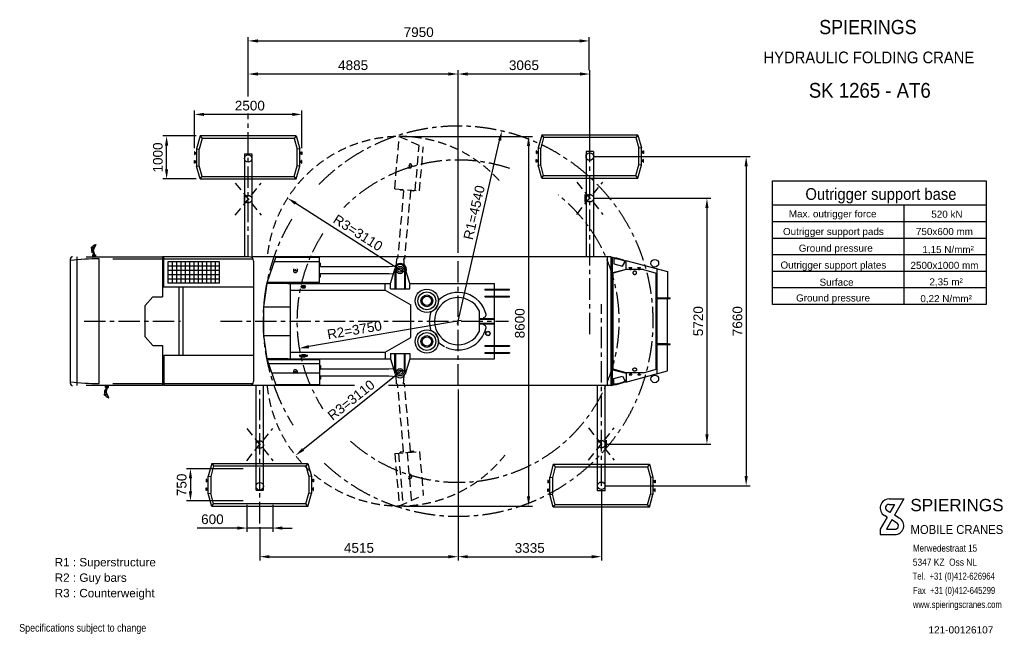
# Model space of a CAD drawing. Extents: x 128 to 23043, y 234 to 14535.
import ezdxf
from ezdxf.enums import TextEntityAlignment as Align

# ---------------------------------------------------------------- set-up
doc = ezdxf.new("R2010")
doc.units = 0
doc.header["$LTSCALE"] = 400
doc.header["$MEASUREMENT"] = 0
doc.linetypes.add('CENTRE', pattern=[2, 1.25, -0.25, 0.25, -0.25])
doc.linetypes.add('DASHED', pattern=[0.75, 0.5, -0.25])
doc.layers.get('0').update_dxf_attribs({"linetype": 'CONTINUOUS'})
doc.layers.get('DEFPOINTS').update_dxf_attribs({"linetype": 'CONTINUOUS'})
for name, color, linetype in [('1', 1, 'CONTINUOUS'), ('2', 2, 'CONTINUOUS'), ('3', 3, 'CONTINUOUS'), ('4', 4, 'CONTINUOUS'), ('HL', 1, 'CENTRE'), ('SL', 2, 'DASHED')]:
    doc.layers.add(name, color=color, linetype=linetype)
doc.styles.add('ARIAL-1', font='txt')
doc.styles.add('ARIAL-2', font='txt')
doc.styles.get("Standard").update_dxf_attribs({"font": 'ARIAL.TTF'})
doc.dimstyles.new('NORMAAL', dxfattribs={"dimscale": 25, "dimtxt": 3, "dimasz": 3, "dimexe": 1.2, "dimexo": 1.2, "dimgap": 1.2, "dimtad": 1, "dimdec": 0, "dimzin": 9, "dimtxsty": 'STANDARD', "dimcen": 1.2, "dimdle": 1, "dimazin": 3, "dimtfac": 0.7, "dimtdec": 0, "dimtmove": 0, "dimatfit": 3, "dimtzin": 9})
doc.dimstyles.new('NORMAAL$0', dxfattribs={"dimscale": 25, "dimtxt": 3, "dimasz": 3, "dimexe": 1.2, "dimexo": 1.2, "dimgap": 1.2, "dimtad": 1, "dimdec": 0, "dimzin": 9, "dimtxsty": 'STANDARD', "dimcen": 1.2, "dimdle": 1, "dimazin": 3, "dimtfac": 0.7, "dimtdec": 0, "dimtmove": 0, "dimatfit": 3, "dimtzin": 9})

# ---------------------------------------------------------------- blocks, each defined once
blk = doc.blocks.new('*D4')
at = {"layer": '3', "color": 0}
blk.add_line((9044, 8670), (6551, 10262), dxfattribs=at)
blk.add_solid([(6572, 10293), (6531, 10230), (6362, 10383)], dxfattribs=at)
at = {"layer": 'DEFPOINTS', "color": 0}
for p in [(6362, 10383), (8981, 8710)]:
    blk.add_point(p, dxfattribs=at)
at = {"layer": '3', "color": 0, "insert": (8001, 9576), "char_height": 225, "attachment_point": 5, "rotation": 327.4364}
blk.add_mtext('R3=3110', dxfattribs=at)
blk = doc.blocks.new('*D5')
at = {"layer": '3', "color": 0}
blk.add_line((9039, 6377), (6723, 4534), dxfattribs=at)
blk.add_solid([(6699, 4564), (6746, 4505), (6547, 4394)], dxfattribs=at)
at = {"layer": 'DEFPOINTS', "color": 0}
for p in [(8981, 6330), (6547, 4394)]:
    blk.add_point(p, dxfattribs=at)
at = {"layer": '3', "color": 0, "insert": (7843, 5684), "char_height": 225, "attachment_point": 5, "rotation": 38.4956}
blk.add_mtext('R3=3110', dxfattribs=at)
blk = doc.blocks.new('*D6')
at = {"layer": '3', "color": 0}
for p, q in [((5446, 12749), (5446, 14131)), ((5671, 14041), (13158, 14041)), ((13383, 13361), (13383, 14131))]:
    blk.add_line(p, q, dxfattribs=at)
for points in [[(5671, 14078), (5671, 14003), (5446, 14041)], [(13158, 14078), (13158, 14003), (13383, 14041)]]:
    blk.add_solid(points, dxfattribs=at)
at = {"layer": 'DEFPOINTS', "color": 0}
for p in [(13383, 14041), (13383, 13271), (5446, 12659)]:
    blk.add_point(p, dxfattribs=at)
at = {"layer": '3', "color": 0, "insert": (9414, 14243), "char_height": 225, "attachment_point": 5}
blk.add_mtext('7950', dxfattribs=at)
blk = doc.blocks.new('*D7')
at = {"layer": '3', "color": 0}
for p, q in [((5446, 12816), (5446, 13361)), ((10331, 9110), (10331, 13361)), ((10106, 13271), (5671, 13271))]:
    blk.add_line(p, q, dxfattribs=at)
for points in [[(5671, 13309), (5671, 13234), (5446, 13271)], [(10106, 13309), (10106, 13234), (10331, 13271)]]:
    blk.add_solid(points, dxfattribs=at)
at = {"layer": 'DEFPOINTS', "color": 0}
for p in [(5446, 13271), (5446, 12726), (10331, 9020)]:
    blk.add_point(p, dxfattribs=at)
at = {"layer": '3', "color": 0, "insert": (7888, 13474), "char_height": 225, "attachment_point": 5}
blk.add_mtext('4885', dxfattribs=at)
blk = doc.blocks.new('*D8')
at = {"layer": '3', "color": 0}
for p, q in [((10331, 5930), (10331, 1950)), ((5716, 2724), (5716, 1950)), ((5941, 2040), (10106, 2040))]:
    blk.add_line(p, q, dxfattribs=at)
for points in [[(5941, 2077), (5941, 2002), (5716, 2040)], [(10106, 2077), (10106, 2002), (10331, 2040)]]:
    blk.add_solid(points, dxfattribs=at)
at = {"layer": 'DEFPOINTS', "color": 0}
for p in [(10331, 6020), (5716, 2814), (10331, 2040)]:
    blk.add_point(p, dxfattribs=at)
at = {"layer": '3', "color": 0, "insert": (8023, 2242), "char_height": 225, "attachment_point": 5}
blk.add_mtext('4515', dxfattribs=at)
blk = doc.blocks.new('A$C65CD0A47')
at = {"layer": '4'}
for p, q in [((261, 2000), (100, 1400)), ((353, 1880), (220, 1384)), ((4739, 2000), (261, 2000)), ((261, 2000), (353, 1880)), ((4647, 1880), (353, 1880)), ((4739, 2000), (4647, 1880)), ((4647, 1880), (4780, 1384)), ((4739, 2000), (4900, 1400)), ((100, 1400), (100, 600)), ((100, 1400), (220, 1384)), ((220, 616), (220, 1384)), ((4900, 1400), (4780, 1384)), ((4780, 616), (4780, 1384)), ((4900, 600), (4900, 1400)), ((0, 1260), (0, 1140)), ((20, 1260), (0, 1260)), ((0, 1140), (20, 1140)), ((20, 1140), (20, 1260)), ((20, 1230), (100, 1230)), ((20, 1170), (100, 1170)), ((4980, 1230), (4900, 1230)), ((4980, 1170), (4900, 1170)), ((4980, 1140), (4980, 1260)), ((4980, 1260), (5000, 1260)), ((5000, 1140), (4980, 1140)), ((5000, 1260), (5000, 1140)), ((0, 740), (0, 860)), ((0, 860), (20, 860)), ((20, 740), (0, 740)), ((20, 860), (20, 740)), ((20, 830), (100, 830)), ((20, 770), (100, 770)), ((100, 600), (220, 616)), ((261, 0), (100, 600)), ((353, 120), (220, 616)), ((4647, 120), (4780, 616)), ((4739, 0), (4900, 600)), ((4900, 600), (4780, 616)), ((4980, 830), (4900, 830)), ((4980, 770), (4900, 770)), ((4980, 860), (4980, 740)), ((5000, 860), (4980, 860)), ((4980, 740), (5000, 740)), ((5000, 740), (5000, 860)), ((261, 0), (353, 120)), ((261, 0), (4739, 0)), ((353, 120), (4647, 120)), ((4739, 0), (4647, 120))]:
    blk.add_line(p, q, dxfattribs=at)
blk = doc.blocks.new('*D9')
at = {"layer": '3', "color": 0}
blk.add_line((10405, 7533), (6856, 6927), dxfattribs=at)
blk.add_solid([(6850, 6964), (6862, 6890), (6634, 6889)], dxfattribs=at)
at = {"layer": 'DEFPOINTS', "color": 0}
for p in [(10331, 7520), (6634, 6889)]:
    blk.add_point(p, dxfattribs=at)
at = {"layer": '3', "color": 0, "insert": (7920, 7314), "char_height": 225, "attachment_point": 5, "rotation": 9.6946}
blk.add_mtext('R2=3750', dxfattribs=at)
blk = doc.blocks.new('A$C56A74D2A')
at = {"layer": '4'}
for p, q in [((50, 700), (130, 1000)), ((130, 1000), (2370, 1000)), ((2450, 700), (2370, 1000)), ((50, 300), (50, 700)), ((2450, 300), (2450, 700)), ((10, 630), (0, 630)), ((0, 630), (0, 570)), ((10, 570), (0, 570)), ((10, 630), (10, 570)), ((50, 612), (10, 612)), ((50, 587), (10, 587)), ((50, 612), (50, 587)), ((2450, 612), (2490, 612)), ((2450, 612), (2450, 587)), ((2450, 587), (2490, 587)), ((2490, 630), (2500, 630)), ((2490, 630), (2490, 570)), ((2490, 570), (2500, 570)), ((2500, 630), (2500, 570)), ((10, 430), (0, 430)), ((0, 430), (0, 370)), ((10, 370), (0, 370)), ((10, 430), (10, 370)), ((50, 412), (10, 412)), ((50, 387), (10, 387)), ((50, 412), (50, 387)), ((50, 300), (130, 0)), ((2450, 300), (2370, 0)), ((2450, 412), (2490, 412)), ((2450, 412), (2450, 387)), ((2450, 387), (2490, 387)), ((2490, 430), (2500, 430)), ((2490, 430), (2490, 370)), ((2490, 370), (2500, 370)), ((2500, 430), (2500, 370)), ((130, 0), (2370, 0))]:
    blk.add_line(p, q, dxfattribs=at)
for points in [[(124, 456), (126, 456), (128, 456), (133, 457), (136, 458), (141, 461), (144, 463), (149, 467), (151, 470), (155, 476), (157, 479), (159, 486), (160, 490), (161, 498), (161, 502), (160, 509), (159, 513), (157, 520), (155, 524), (151, 530), (149, 532), (144, 537), (142, 539), (136, 542), (133, 543), (127, 544), (124, 545), (118, 544), (115, 543), (109, 541), (106, 539), (101, 535), (98, 533), (94, 527), (92, 524), (89, 516), (88, 513), (87, 505), (86, 501), (87, 493), (88, 489), (90, 481), (91, 478), (95, 471), (98, 468), (103, 463), (105, 461), (111, 458), (114, 457), (119, 456), (121, 456), (124, 456)], [(2376, 456), (2374, 456), (2372, 456), (2367, 457), (2364, 458), (2359, 461), (2356, 463), (2351, 467), (2349, 470), (2345, 476), (2343, 479), (2341, 486), (2340, 490), (2339, 498), (2339, 502), (2340, 509), (2341, 513), (2343, 520), (2345, 524), (2349, 530), (2351, 532), (2356, 537), (2358, 539), (2364, 542), (2367, 543), (2373, 544), (2376, 545), (2382, 544), (2385, 543), (2391, 541), (2394, 539), (2399, 535), (2402, 533), (2406, 527), (2408, 524), (2411, 516), (2412, 513), (2413, 505), (2414, 501), (2413, 493), (2412, 489), (2410, 481), (2409, 478), (2405, 471), (2402, 468), (2397, 463), (2395, 461), (2389, 458), (2386, 457), (2381, 456), (2379, 456), (2376, 456)]]:
    blk.add_open_spline(points, degree=3, knots=[0, 0, 0, 0, 0.178574, 0.178574, 0.43102, 0.43102, 0.683466, 0.683466, 0.935912, 0.935912, 1.188358, 1.188358, 1.440804, 1.440804, 1.693249, 1.693249, 1.945695, 1.945695, 2.198141, 2.198141, 2.450587, 2.450587, 2.703033, 2.703033, 2.955479, 2.955479, 3.207924, 3.207924, 3.470969, 3.470969, 3.734013, 3.734013, 3.997057, 3.997057, 4.260102, 4.260102, 4.523146, 4.523146, 4.78619, 4.78619, 5.049234, 5.049234, 5.312279, 5.312279, 5.575323, 5.575323, 5.838367, 5.838367, 6.101412, 6.101412, 6.283185, 6.283185, 6.283185, 6.283185], dxfattribs=at)
blk = doc.blocks.new('A$C686F68DA')
at = {"layer": '4'}
for p, q in [((0, 0), (0, 2996)), ((0, 2996), (58, 2980)), ((0, 2995), (0, 2486)), ((28, 7), (28, 2989)), ((58, 2980), (58, 2835)), ((0, 2900), (0, 100)), ((58, 2835), (263, 2780)), ((60, 2970), (120, 2970)), ((60, 2956), (118, 2956)), ((118, 2956), (273, 2915)), ((120, 2970), (279, 2928)), ((263, 2780), (340, 2913)), ((273, 2915), (324, 2885)), ((279, 2928), (331, 2897)), ((340, 2913), (1312, 2653)), ((350, 2710), (350, 2910)), ((982, 2762), (976, 2742)), ((1002, 2757), (997, 2737)), ((40, 2627), (350, 2710)), ((40, 368), (40, 2627)), ((1072, 2043), (1072, 2718)), ((1312, 2653), (1312, 2043)), ((1067, 973), (1067, 2023)), ((1312, 2023), (1067, 2023)), ((1072, 2043), (1369, 2043)), ((1072, 2023), (1369, 2023)), ((1271, 2023), (1271, 2043)), ((1312, 973), (1312, 2023)), ((1369, 2023), (1369, 2043)), ((1312, 973), (1067, 973)), ((1312, 953), (1067, 953)), ((1067, 277), (1067, 953)), ((1072, 973), (1369, 973)), ((1074, 953), (1369, 953)), ((1271, 953), (1271, 973)), ((1312, 342), (1312, 953)), ((1369, 953), (1369, 973)), ((0, 0), (0, 510)), ((40, 368), (350, 285)), ((340, 82), (1312, 342)), ((350, 285), (350, 85)), ((982, 238), (976, 258)), ((1002, 243), (997, 263)), ((0, 0), (3, 0)), ((3, 0), (0, 0)), ((3, 0), (58, 15)), ((58, 161), (263, 215)), ((58, 15), (58, 161)), ((60, 39), (118, 39)), ((60, 25), (120, 25)), ((118, 39), (273, 81)), ((120, 25), (279, 68)), ((263, 215), (340, 82)), ((273, 81), (324, 110)), ((279, 68), (331, 98))]:
    blk.add_line(p, q, dxfattribs=at)
for centre in [(1015, 2846), (1015, 154)]:
    blk.add_circle(centre, 90, dxfattribs=at)
at = {"layer": '4', "rotation": 90}
blk.add_blockref('A$C56A74D2A', (1049, 248), dxfattribs=at)
blk = doc.blocks.new('*D10')
at = {"layer": '3', "color": 0}
for p, q in [((13486, 11350), (17125, 11350)), ((17035, 11125), (17035, 3915)), ((13756, 3690), (17125, 3690))]:
    blk.add_line(p, q, dxfattribs=at)
for points in [[(16998, 11125), (17073, 11125), (17035, 11350)], [(16998, 3915), (17073, 3915), (17035, 3690)]]:
    blk.add_solid(points, dxfattribs=at)
at = {"layer": 'DEFPOINTS', "color": 0}
for p in [(13396, 11350), (13666, 3690), (17035, 3690)]:
    blk.add_point(p, dxfattribs=at)
at = {"layer": '3', "color": 0, "insert": (16833, 7520), "char_height": 225, "attachment_point": 5, "rotation": 90}
blk.add_mtext('7660', dxfattribs=at)
blk = doc.blocks.new('*D11')
at = {"layer": '3', "color": 0}
for p, q in [((10331, 5930), (10331, 1950)), ((13666, 3600), (13666, 1950)), ((10556, 2040), (13441, 2040))]:
    blk.add_line(p, q, dxfattribs=at)
for points in [[(10556, 2077), (10556, 2002), (10331, 2040)], [(13441, 2077), (13441, 2002), (13666, 2040)]]:
    blk.add_solid(points, dxfattribs=at)
at = {"layer": 'DEFPOINTS', "color": 0}
for p in [(10331, 6020), (13666, 3690), (13666, 2040)]:
    blk.add_point(p, dxfattribs=at)
at = {"layer": '3', "color": 0, "insert": (11998, 2242), "char_height": 225, "attachment_point": 5}
blk.add_mtext('3335', dxfattribs=at)
blk = doc.blocks.new('*D12')
at = {"layer": '3', "color": 0}
for p, q in [((10331, 9110), (10331, 13361)), ((13396, 11440), (13396, 13361)), ((13171, 13271), (10556, 13271))]:
    blk.add_line(p, q, dxfattribs=at)
for points in [[(10556, 13309), (10556, 13234), (10331, 13271)], [(13171, 13309), (13171, 13234), (13396, 13271)]]:
    blk.add_solid(points, dxfattribs=at)
at = {"layer": 'DEFPOINTS', "color": 0}
for p in [(10331, 13271), (13396, 11350), (10331, 9020)]:
    blk.add_point(p, dxfattribs=at)
at = {"layer": '3', "color": 0, "insert": (11863, 13474), "char_height": 225, "attachment_point": 5}
blk.add_mtext('3065', dxfattribs=at)
blk = doc.blocks.new('*D13')
at = {"layer": '3', "color": 0}
blk.add_line((10314, 7447), (11298, 11725), dxfattribs=at)
blk.add_solid([(11262, 11734), (11335, 11717), (11349, 11945)], dxfattribs=at)
at = {"layer": 'DEFPOINTS', "color": 0}
for p in [(11349, 11945), (10331, 7520)]:
    blk.add_point(p, dxfattribs=at)
at = {"layer": '3', "color": 0, "insert": (10705, 10049), "char_height": 225, "attachment_point": 5, "rotation": 77.0437}
blk.add_mtext('R1=4540', dxfattribs=at)
blk = doc.blocks.new('A$C110057D5')
for p, q in [((168, 4760), (568, 5920)), ((2608, 5720), (501, 5720)), ((2608, 5920), (568, 5920)), ((2608, 4760), (2608, 5920)), ((2608, 5660), (2648, 5660)), ((2608, 5660), (2648, 5660)), ((2608, 5020), (2608, 5660)), ((2608, 5020), (2608, 5660)), ((2648, 5500), (2648, 5660)), ((2648, 5500), (5827, 5500)), ((5827, 5500), (6191, 5528)), ((2648, 5180), (5827, 5180)), ((2648, 5020), (2648, 5180)), ((5827, 5180), (6043, 5164)), ((5906, 4710), (6123, 5430)), ((6116, 5339), (6116, 4479)), ((6156, 5339), (6116, 5339)), ((6156, 5339), (6116, 5339)), ((6156, 5339), (6116, 5339)), ((6156, 5339), (6156, 4479)), ((6556, 5339), (6556, 4479)), ((6556, 5339), (6596, 5339)), ((6556, 5339), (6596, 5339)), ((6556, 5339), (6596, 5339)), ((6806, 4710), (6589, 5430)), ((6596, 5339), (6596, 4479)), ((160, 4710), (0, 3620)), ((1136, 4710), (160, 4710)), ((2608, 4760), (168, 4760)), ((1136, 4710), (5906, 4710)), ((1256, 1210), (1256, 4710)), ((1256, 3620), (1256, 4710)), ((1256, 3620), (1256, 4710)), ((1756, 4535), (1756, 4585)), ((1756, 4585), (1956, 4585)), ((1776, 4615), (1936, 4615)), ((1776, 4585), (1776, 4615)), ((1936, 4585), (1936, 4615)), ((1956, 4535), (1956, 4585)), ((2608, 5020), (2648, 5020)), ((2608, 5020), (2648, 5020)), ((5656, 4410), (5656, 4710)), ((5906, 4460), (5906, 4710)), ((6806, 4710), (10756, 4710)), ((6806, 4460), (6806, 4710)), ((10756, 4453), (10756, 4710)), ((1256, 4410), (5656, 4410)), ((1756, 4535), (1956, 4535)), ((1776, 4505), (1936, 4505)), ((1936, 4505), (1936, 4535)), ((5656, 4410), (6856, 3717)), ((5906, 4460), (6806, 4460)), ((6116, 4479), (6156, 4479)), ((6556, 4479), (6596, 4479)), ((10306, 4453), (11456, 4453)), ((10306, 4453), (10306, 4423)), ((10306, 4423), (11456, 4423)), ((10756, 4117), (10756, 4423)), ((11456, 4423), (11456, 4453)), ((6856, 2559), (6856, 3717)), ((10306, 4117), (11456, 4117)), ((10306, 4117), (10306, 4087)), ((10306, 4087), (11456, 4087)), ((10756, 1833), (10756, 4087)), ((11456, 4087), (11456, 4117)), ((0, 3620), (0, 2300)), ((0, 3620), (1256, 3620)), ((10056, 3090), (10056, 3418)), ((10056, 3050), (10056, 3090)), ((10056, 2502), (10056, 3050)), ((10056, 2830), (10056, 2870)), ((10056, 2790), (10056, 2830)), ((10086, 3080), (10756, 3080)), ((10086, 3050), (10086, 3080)), ((10086, 3050), (10756, 3050)), ((10086, 2870), (10756, 2870)), ((10086, 2840), (10086, 2870)), ((10086, 2840), (10756, 2840)), ((10256, 2790), (10255, 2790)), ((10256, 3130), (10312, 3162)), ((10256, 3080), (10256, 3130)), ((10256, 2790), (10256, 2840)), ((10256, 2790), (10312, 2758)), ((0, 2300), (162, 1210)), ((0, 2300), (1256, 2300)), ((1256, 1210), (1256, 2300)), ((6856, 2203), (6856, 2559)), ((5656, 1510), (6856, 2203)), ((1256, 1510), (5656, 1510)), ((1681, 1386), (1681, 1335)), ((1681, 1385), (2031, 1385)), ((1756, 1385), (1756, 1335)), ((1776, 1415), (1936, 1415)), ((1776, 1415), (1776, 1385)), ((1936, 1415), (1936, 1385)), ((1956, 1385), (1956, 1335)), ((2031, 1387), (2031, 1335)), ((5656, 1510), (5656, 1210)), ((5906, 1460), (6806, 1460)), ((5906, 1460), (5906, 1210)), ((6116, 1441), (6156, 1441)), ((6116, 581), (6116, 1441)), ((6156, 581), (6156, 1441)), ((6556, 1441), (6596, 1441)), ((6556, 581), (6556, 1441)), ((6596, 581), (6596, 1441)), ((6806, 1460), (6806, 1210)), ((10306, 1833), (11456, 1833)), ((10306, 1833), (10306, 1803)), ((10306, 1803), (11456, 1803)), ((10306, 1497), (11456, 1497)), ((10306, 1497), (10306, 1467)), ((10306, 1467), (11456, 1467)), ((10756, 1497), (10756, 1803)), ((10756, 1760), (10756, 1770)), ((10756, 1210), (10756, 1467)), ((11456, 1833), (11456, 1803)), ((11456, 1497), (11456, 1467)), ((1136, 1210), (162, 1210)), ((168, 1160), (568, 0)), ((2608, 1160), (168, 1160)), ((2608, 980), (230, 980)), ((1136, 1210), (2787, 1210)), ((1681, 1335), (2031, 1335)), ((1776, 1335), (1776, 1305)), ((1776, 1305), (1936, 1305)), ((1936, 1335), (1936, 1305)), ((2608, 1160), (2608, 0)), ((2787, 1210), (5906, 1210)), ((5906, 1210), (6123, 490)), ((6806, 1210), (6589, 490)), ((6806, 1210), (10756, 1210)), ((2608, 540), (381, 540)), ((2608, 900), (2608, 260)), ((2608, 900), (2608, 260)), ((2608, 900), (2648, 900)), ((2608, 900), (2648, 900)), ((2648, 900), (2648, 740)), ((2649, 740), (5827, 740)), ((5827, 740), (6043, 756)), ((6156, 581), (6116, 581)), ((6156, 581), (6116, 581)), ((6156, 581), (6116, 581)), ((6556, 581), (6596, 581)), ((6556, 581), (6596, 581)), ((6556, 581), (6596, 581)), ((2608, 260), (2648, 260)), ((2608, 260), (2648, 260)), ((2648, 420), (2648, 260)), ((2649, 420), (5827, 420)), ((5827, 420), (6191, 392)), ((2608, 0), (568, 0))]:
    blk.add_line(p, q)
for centre, radius in [((6356, 5340), 170), ((6356, 5340), 170), ((6356, 5340), 100), ((6356, 5340), 100), ((6356, 5340), 100), ((7602, 3906), 545), ((7602, 3906), 415), ((7602, 3906), 273), ((7602, 3906), 218), ((7602, 2014), 545), ((7602, 2014), 415), ((10445, 2385), 102), ((10445, 2385), 90), ((7602, 2014), 273), ((7602, 2014), 218), ((6356, 580), 170), ((6356, 580), 100), ((6356, 580), 100)]:
    blk.add_circle(centre, radius)
for centre, radius, start, end in [((6356, 5340), 300, 342.9469, 142.8576), ((6356, 5340), 250, 21.1371, 158.8629), ((1488, 5322), 100, 135.573, 44.427), ((1488, 5322), 100, 135.573, 44.427), ((1488, 5322), 100, 135.573, 44.427), ((1488, 5322), 100, 135.573, 44.427), ((1488, 5322), 30, 66.9665, 36.6107), ((1488, 5322), 30, 66.9665, 36.6107), ((1488, 5322), 30, 66.9665, 36.6107), ((1488, 5322), 30, 66.9665, 36.6107), ((9056, 2960), 1340, 13.4712, 133.0716), ((7602, 3905), 540, 290.3817, 3.5588), ((9056, 2960), 1100, 24.62, 335.38), ((9056, 2960), 1340, 160.8689, 199.1574), ((10262, 3249), 100, 300, 13.4712), ((10262, 2671), 100, 346.5288, 60), ((7602, 2014), 540, 356.4929, 69.5936), ((9056, 2960), 1340, 244.9543, 346.5288), ((9056, 2960), 1340, 226.9292, 242.0775), ((1488, 598), 100, 315.573, 224.427), ((1488, 598), 100, 315.573, 224.427), ((1488, 598), 100, 315.573, 224.427), ((1488, 598), 100, 315.573, 224.427), ((1488, 598), 30, 323.3893, 293.0335), ((1488, 598), 30, 323.3893, 293.0335), ((1488, 598), 30, 323.3893, 293.0335), ((1488, 598), 30, 323.3893, 293.0335), ((6356, 580), 250, 201.1371, 338.8629)]:
    blk.add_arc(centre, radius, start, end)
blk = doc.blocks.new('*D15')
at = {"layer": '3', "color": 0}
for p, q in [((9071, 11819), (12061, 11819)), ((11971, 11594), (11971, 3444)), ((9071, 3219), (12061, 3219))]:
    blk.add_line(p, q, dxfattribs=at)
for points in [[(11933, 11594), (12008, 11594), (11971, 11819)], [(11933, 3444), (12008, 3444), (11971, 3219)]]:
    blk.add_solid(points, dxfattribs=at)
at = {"layer": 'DEFPOINTS', "color": 0}
for p in [(8981, 11819), (8981, 3219), (11971, 3219)]:
    blk.add_point(p, dxfattribs=at)
at = {"layer": '3', "color": 0, "insert": (11768, 7470), "char_height": 225, "attachment_point": 5, "rotation": 90}
blk.add_mtext('8600', dxfattribs=at)
blk = doc.blocks.new('*D16')
at = {"layer": '3', "color": 0}
for p, q in [((13486, 10380), (16212, 10380)), ((16122, 10155), (16122, 4885)), ((13756, 4660), (16212, 4660))]:
    blk.add_line(p, q, dxfattribs=at)
for points in [[(16085, 10155), (16160, 10155), (16122, 10380)], [(16085, 4885), (16160, 4885), (16122, 4660)]]:
    blk.add_solid(points, dxfattribs=at)
at = {"layer": 'DEFPOINTS', "color": 0}
for p in [(13396, 10380), (13666, 4660), (16122, 4660)]:
    blk.add_point(p, dxfattribs=at)
at = {"layer": '3', "color": 0, "insert": (15920, 7520), "char_height": 225, "attachment_point": 5, "rotation": 90}
blk.add_mtext('5720', dxfattribs=at)
blk = doc.blocks.new('*D17')
at = {"layer": '3', "color": 0}
for p, q in [((5416, 3246), (5416, 2616)), ((6016, 3246), (6016, 2616)), ((5191, 2706), (4261, 2706)), ((6016, 2706), (5416, 2706)), ((6241, 2706), (6466, 2706))]:
    blk.add_line(p, q, dxfattribs=at)
for points in [[(5191, 2744), (5191, 2669), (5416, 2706)], [(6241, 2744), (6241, 2669), (6016, 2706)]]:
    blk.add_solid(points, dxfattribs=at)
at = {"layer": 'DEFPOINTS', "color": 0}
for p in [(5416, 3336), (6016, 3336), (5416, 2706)]:
    blk.add_point(p, dxfattribs=at)
at = {"layer": '3', "color": 0, "insert": (4613, 2909), "char_height": 225, "attachment_point": 5}
blk.add_mtext('600', dxfattribs=at)
blk = doc.blocks.new('*D18')
at = {"layer": '3', "color": 0}
for p, q in [((5326, 4086), (4012, 4086)), ((4102, 3861), (4102, 3561)), ((5326, 3336), (4012, 3336))]:
    blk.add_line(p, q, dxfattribs=at)
for points in [[(4064, 3861), (4139, 3861), (4102, 4086)], [(4064, 3561), (4139, 3561), (4102, 3336)]]:
    blk.add_solid(points, dxfattribs=at)
at = {"layer": 'DEFPOINTS', "color": 0}
for p in [(5416, 4086), (4102, 3336), (5416, 3336)]:
    blk.add_point(p, dxfattribs=at)
at = {"layer": '3', "color": 0, "insert": (3899, 3711), "char_height": 225, "attachment_point": 5, "rotation": 90}
blk.add_mtext('750', dxfattribs=at)
blk = doc.blocks.new('*D19')
at = {"layer": '3', "color": 0}
for p, q in [((4236, 11829), (3457, 11829)), ((3547, 11054), (3547, 11604)), ((4236, 10829), (3457, 10829))]:
    blk.add_line(p, q, dxfattribs=at)
for points in [[(3509, 11604), (3584, 11604), (3547, 11829)], [(3509, 11054), (3584, 11054), (3547, 10829)]]:
    blk.add_solid(points, dxfattribs=at)
at = {"layer": 'DEFPOINTS', "color": 0}
for p in [(3547, 11829), (4326, 11829), (4326, 10829)]:
    blk.add_point(p, dxfattribs=at)
at = {"layer": '3', "color": 0, "insert": (3344, 11329), "char_height": 225, "attachment_point": 5, "rotation": 90}
blk.add_mtext('1000', dxfattribs=at)
blk = doc.blocks.new('*D20')
at = {"layer": '3', "color": 0}
for p, q in [((4196, 11549), (4196, 12421)), ((6696, 11549), (6696, 12421)), ((6471, 12331), (4421, 12331))]:
    blk.add_line(p, q, dxfattribs=at)
for points in [[(4421, 12369), (4421, 12294), (4196, 12331)], [(6471, 12369), (6471, 12294), (6696, 12331)]]:
    blk.add_solid(points, dxfattribs=at)
at = {"layer": 'DEFPOINTS', "color": 0}
for p in [(4196, 12331), (4196, 11459), (6696, 11459)]:
    blk.add_point(p, dxfattribs=at)
at = {"layer": '3', "color": 0, "insert": (5484, 12534), "char_height": 225, "attachment_point": 5}
blk.add_mtext('2500', dxfattribs=at)
blk = doc.blocks.new('SPIERING')
for p, q in [((140, 170), (181.4, 170)), ((181.4, 170), (155.1, 124.5)), ((140, 155), (155.4, 155)), ((155.4, 155), (142.2, 132.1)), ((134.7, 119.1), (115, 85)), ((134.7, 119.1), (127.3, 123.4)), ((147.6, 111.5), (132.3, 85)), ((142.2, 132.1), (134.9, 136.4)), ((161.1, 103.6), (147.6, 111.5)), ((168.7, 116.6), (155.1, 124.5)), ((115, 85), (115, 70)), ((132.3, 85), (157, 85)), ((115, 70), (156, 70))]:
    blk.add_line(p, q)
for centre, radius, start, end in [((140, 145), 25, 90, 239.5206), ((140, 145), 10, 90, 239.643), ((156, 95), 25, 270, 59.5328), ((156, 95), 10, 270, 59.4406)]:
    blk.add_arc(centre, radius, start, end)

msp = doc.modelspace()

# ---------------------------------------------------------------- linework, layer by layer
for p, q in [((17648.9, 10783.8), (22624, 10783.8)), ((17648.9, 7907), (17648.9, 10783.8)), ((22624, 10783.8), (22624, 7907)), ((22624, 7907), (17648.9, 7907))]:
    msp.add_line(p, q)
at = {"layer": '1'}
for p, q in [((4778.5, 8900.6), (3578.4, 8900.6)), ((3578.4, 8900.6), (3578.4, 8400.6)), ((4778.5, 8800.6), (3578.4, 8800.6)), ((3678.4, 8900.6), (3678.4, 8400.6)), ((3778.4, 8900.6), (3778.4, 8400.6)), ((3878.4, 8900.6), (3878.4, 8400.6)), ((3978.4, 8900.6), (3978.4, 8400.6)), ((4078.4, 8900.6), (4078.4, 8400.6)), ((4178.4, 8900.6), (4178.4, 8400.6)), ((4278.4, 8900.6), (4278.4, 8400.6)), ((4378.4, 8900.6), (4378.4, 8400.6)), ((4478.4, 8900.6), (4478.4, 8400.6)), ((4578.4, 8900.6), (4578.4, 8400.6)), ((4678.5, 8900.6), (4678.5, 8400.6)), ((4778.5, 8400.6), (4778.5, 8900.6)), ((4778.5, 8700.6), (3578.4, 8700.6)), ((4778.5, 8600.6), (3578.4, 8600.6)), ((4778.5, 8500.6), (3578.4, 8500.6)), ((4778.5, 8400.6), (3578.4, 8400.6))]:
    msp.add_line(p, q, dxfattribs=at)
at = {"layer": '2'}
for p, q in [((8900.8, 8974.6), (8880.9, 8714.6)), ((9060.8, 8974.6), (9080.7, 8714.6)), ((8900.8, 6065.8), (8886.9, 6247.7)), ((9060.8, 6065.8), (9074.7, 6247.7))]:
    msp.add_line(p, q, dxfattribs=at)
at = {"layer": '4', "color": 4}
for p, q in [((13308.2, 11465.2), (13308.2, 9024.7)), ((13483.4, 11465.2), (13483.4, 9024.7)), ((5358.2, 11416.6), (5358.2, 9024.7)), ((5358.2, 11416.6), (5533.4, 11416.6)), ((5533.4, 11416.6), (5533.4, 9020.2)), ((1308.5, 6070.2), (1308.5, 8970.2)), ((1468, 6069.4), (1468, 9020.2)), ((1675.7, 9020.2), (3449.6, 9020.2)), ((1977.5, 6070.2), (1977.5, 8970.2)), ((5471.6, 9020.2), (3449.6, 9020.2)), ((3449.6, 9020.2), (3449.6, 8085.2)), ((3483, 8319.7), (3483, 9020.2)), ((13893.7, 9020.2), (5533.4, 9020.2)), ((13801, 9020.2), (13801, 6020.2)), ((13893.7, 9020.2), (13893.7, 6020.2)), ((3449.6, 8320), (5571.6, 8320)), ((3835.5, 6720.7), (3835.5, 8320)), ((3935.5, 6720.7), (3935.5, 8320)), ((3049, 7155.2), (3049, 7885.2)), ((3449.6, 6955.2), (3449.6, 6020.2)), ((5571.6, 6720.7), (3483, 6720.7)), ((3483, 6720.7), (3483, 6020.2)), ((1468, 6020.2), (1468, 6069.4)), ((3449.6, 6020.2), (1675.7, 6020.2)), ((5471.6, 6020.2), (3483, 6020.2)), ((5628.2, 3591.4), (5628.2, 6020.2)), ((7918.5, 6020.2), (5628.2, 6020.2)), ((5803.4, 3591.4), (5803.4, 6024.8)), ((8980.8, 6020.2), (8711, 6020.2)), ((13893.7, 6020.2), (8980.8, 6020.2)), ((13578.2, 3575.2), (13578.2, 6024.8)), ((13753.4, 3575.2), (13753.5, 6024.8)), ((5628.2, 3591.4), (5803.4, 3591.4)), ((13753.4, 3575.2), (13578.2, 3575.2))]:
    msp.add_line(p, q, dxfattribs=at)
at = {"layer": '4'}
for p, q in [((22624, 10217), (17648.9, 10217)), ((20702.5, 10217), (20702.5, 7907)), ((22624, 9832), (17648.9, 9832)), ((22624, 9447), (17648.9, 9447)), ((1807.2, 9123.1), (1892.7, 9306.5)), ((1902.2, 9302.1), (1816.6, 9118.7)), ((1840.4, 9169.5), (1867.9, 9066.6)), ((1892.7, 9306.5), (1902.2, 9302.1)), ((1816.6, 9118.7), (1807.2, 9123.1)), ((1822.9, 9065.8), (1822.9, 9020.2)), ((1822.9, 9065.8), (1842.5, 9065.8)), ((1822.9, 9035.2), (1891.7, 9035.2)), ((1825.9, 9138.5), (1846.7, 9060.9)), ((1872.2, 9065.8), (1891.7, 9065.8)), ((1891.7, 9065.8), (1891.7, 9020.2)), ((2294.6, 8970.2), (3449.6, 8970.2)), ((3483, 8970.2), (5558.1, 8970.2)), ((22624, 9062), (17648.9, 9062)), ((5571.6, 8920.2), (5571.6, 6120.2)), ((22624, 8677), (17648.9, 8677)), ((22624, 8292), (17648.9, 8292)), ((3229, 8085.2), (3049, 7885.2)), ((3229, 8085.2), (3449.6, 8085.2)), ((3049, 7155.2), (3229, 6955.2)), ((3229, 6955.2), (3449.6, 6955.2)), ((2122.9, 5974.6), (2122.9, 6020.2)), ((2122.9, 6005.2), (2191.7, 6005.2)), ((2122.9, 5974.6), (2142.5, 5974.6)), ((2125.9, 5901.9), (2146.7, 5979.5)), ((2140.4, 5870.8), (2167.9, 5973.8)), ((2172.2, 5974.6), (2191.7, 5974.6)), ((2191.7, 5974.6), (2191.7, 6020.2)), ((2294.6, 6070.2), (3449.6, 6070.2)), ((3483, 6070.2), (5558.1, 6070.2)), ((5628.2, 6020.2), (5471.6, 6020.2)), ((2116.6, 5921.7), (2107.2, 5917.3)), ((2107.2, 5917.3), (2192.7, 5733.8)), ((2202.2, 5738.3), (2116.6, 5921.7)), ((2192.7, 5733.8), (2202.2, 5738.3))]:
    msp.add_line(p, q, dxfattribs=at)
at = {"layer": '4', "color": 4}
for centre in [(5445.8, 11305.5), (13395.8, 11350.2), (5715.8, 3679), (13665.8, 3690.2)]:
    msp.add_circle(centre, 87.6, dxfattribs=at)
at = {"layer": '4'}
for centre, radius in [((1812.3, 9231.7), 15), ((1812.3, 9231.7), 11), ((2112.3, 5808.6), 15), ((2112.3, 5808.6), 11)]:
    msp.add_circle(centre, radius, dxfattribs=at)
for centre, radius, start, end in [((1927.2, 9178.2), 126.8, 161.78423, 202.58424), ((1927.2, 9178.2), 126.8, 107.41576, 148.21577), ((1985, 2910.1), 6060.1, 90.07182, 96.40942), ((1857.3, 9063.8), 15, 152.16657, 57.83343), ((1857.3, 9063.8), 11, 195, 15), ((5471.6, 8920.2), 100, 0, 90), ((1985, 12130.3), 6060.1, 263.59058, 269.92818), ((2157.3, 5976.6), 15, 302.16657, 207.83343), ((2157.3, 5976.6), 11, 345, 165), ((5471.6, 6120.2), 100, 270, 0), ((2227.2, 5862.2), 126.8, 157.41576, 198.21577), ((2227.2, 5862.2), 126.8, 211.78423, 252.58424)]:
    msp.add_arc(centre, radius, start, end, dxfattribs=at)
at = {"layer": '4', "color": 4}
for centre, start, end in [((1358.5, 8970.2), 90, 180), ((1358.5, 6070.2), 180, 270)]:
    msp.add_arc(centre, 50, start, end, dxfattribs=at)
at = {"layer": 'HL'}
for p, q in [((5445.8, 9020.2), (5445.8, 12348.6)), ((13395.8, 7217.5), (13395.8, 11522.9)), ((10330.8, 6020.2), (10330.8, 9020.2)), ((13665.8, 3690.2), (13665.8, 7913.9)), ((1625.7, 7520.2), (3869.3, 7520.2)), ((4805.1, 7520.2), (11502.2, 7520.2)), ((5715.8, 2814.3), (5715.8, 6020.2))]:
    msp.add_line(p, q, dxfattribs=at)
for radius, start, end in [(4540, 226.70644, 136.20644), (3750, 71.30638, 135.23952), (3750, 228.17163, 51.67228), (4540, 148.42639, 212.21088), (3750, 146.97701, 212.89106)]:
    msp.add_arc((10330.8, 7520.2), radius, start, end, dxfattribs=at)
at = {"layer": 'SL'}
for p, q in [((8855.2, 10602.4), (8961.5, 11818.7)), ((8961.5, 11818.7), (9521.9, 11567.9)), ((9333.4, 10560.5), (9425.3, 11611)), ((9433, 10551.8), (9521.9, 11567.9)), ((13483.4, 11465.2), (13308.2, 11465.2)), ((5145.8, 9984), (5745.8, 10734)), ((5145.8, 10734), (5745.8, 9984)), ((8855.2, 10602.4), (9433, 10551.8)), ((9062.6, 10563.6), (8924.1, 8980.6)), ((8984.7, 10591), (8983, 10571.1)), ((8984.7, 10591), (8983, 10571.1)), ((9062.7, 10564.1), (8983, 10571.1)), ((9222, 10549.7), (9083.5, 8966.6)), ((9301.8, 10543.2), (9222.1, 10550.1)), ((9303.5, 10562.7), (9301.7, 10542.8)), ((9303.5, 10563.1), (9301.8, 10543.2)), ((13095.8, 10005.1), (13695.8, 10755.1)), ((13095.8, 10755.1), (13695.8, 10005.1)), ((5358.2, 10271.4), (5358.2, 10446.6)), ((13280.8, 10467.7), (13280.8, 10292.5)), ((9062.6, 4476.8), (8924.1, 6059.8)), ((9222, 4490.7), (9083.5, 6073.8)), ((5415.8, 5024), (6015.8, 4274)), ((5415.8, 4274), (6015.8, 5024)), ((13365.8, 4285.2), (13965.8, 5035.2)), ((13365.8, 5035.2), (13965.8, 4285.2)), ((5803.4, 4561.4), (5803.4, 4736.6)), ((13780.8, 4747.8), (13780.8, 4572.6)), ((8855.2, 4438), (9433, 4488.6)), ((8855.2, 4438), (8961.5, 3221.7)), ((8944.9, 4445.9), (9048.5, 3260.4)), ((9062.6, 4476.8), (8982.9, 4469.8)), ((8984.7, 4449.9), (8982.9, 4469.8)), ((8984.7, 4449.8), (8982.9, 4469.7)), ((9303.5, 4477.3), (8984.7, 4449.4)), ((9144.1, 4463.3), (9241.7, 3347.6)), ((9301.8, 4497.2), (9222.1, 4490.3)), ((9303.5, 4477.3), (9301.8, 4497.2)), ((9303.5, 4477.8), (9301.8, 4497.2)), ((9433, 4488.6), (9521.9, 3472.5)), ((8961.5, 3221.7), (9521.9, 3472.5))]:
    msp.add_line(p, q, dxfattribs=at)
for centre in [(5445.8, 10359), (13395.8, 10380.1), (5715.8, 4649), (13665.8, 4660.2)]:
    msp.add_circle(centre, 87.6, dxfattribs=at)
for centre, radius, start, end in [((8980.8, 8710.2), 3107.6, 42.08518, 174.27568), ((9201.9, 11134.2), 50, 220.573, 129.427), ((9201.9, 11134.2), 50, 220.573, 129.427), ((9201.9, 11134.2), 50, 220.573, 129.427), ((9201.9, 11134.2), 50, 220.573, 129.427), ((9201.9, 11134.2), 15, 228.38927, 198.03353), ((9201.9, 11134.2), 15, 228.38927, 198.03353), ((9201.9, 11134.2), 15, 228.38927, 198.03353), ((9201.9, 11134.2), 15, 228.38927, 198.03353), ((8980.8, 6330.2), 3110, 185.71981, 321.75445), ((9201.9, 3906.2), 50, 230.573, 139.427), ((9201.9, 3906.2), 15, 161.96647, 131.61073)]:
    msp.add_arc(centre, radius, start, end, dxfattribs=at)

# ---------------------------------------------------------------- block references
at = {"xscale": 8.298171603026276, "yscale": 8.298171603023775, "zscale": 8.298171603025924}
msp.add_blockref('SPIERING', (19200, 1971.7), dxfattribs=at)
at = {"layer": '2', "xscale": 1.000015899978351, "yscale": 1.000015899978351, "zscale": 1.0000158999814}
msp.add_blockref('A$C686F68DA', (13893.7, 6022.2), dxfattribs=at)
at = {"layer": '4'}
for name, p, xscale, yscale, zscale in [('A$C65CD0A47', (4195.8, 10829), 0.49999995, 0.49999995, 0.49999995), ('A$C65CD0A47', (12145.8, 10850.2), 0.49999995, 0.49999995, 0.49999995), ('A$C110057D5', (5802.4, 6040.1), 0.5000355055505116, 0.5000355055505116, 0.500035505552)]:
    msp.add_blockref(name, p, dxfattribs=dict(at, xscale=xscale, yscale=yscale, zscale=zscale))
at = {"layer": '4', "xscale": -0.49999995, "yscale": 0.49999995, "zscale": 0.49999995, "rotation": 180}
for p in [(4465.8, 4211.4), (12415.8, 4190.2)]:
    msp.add_blockref('A$C65CD0A47', p, dxfattribs=at)

# ---------------------------------------------------------------- texts
at = {"style": 'ARIAL-1', "width": 0.9}
for s, height, p in [('SPIERINGS', 330.81, (18736.7, 14198.3)), ('HYDRAULIC FOLDING CRANE', 273.121, (17439.1, 13519.9)), ('SK 1265 - AT6', 344.133, (18493.3, 12719.3)), ('MOBILE CRANES', 208.565, (20861, 2567.4))]:
    msp.add_text(s, height=height, dxfattribs=at).set_placement(p)
msp.add_text('Outrigger support base', height=273.394, dxfattribs=at).set_placement((20171.9, 10342.3), align=Align.CENTER)
at = {"style": 'ARIAL-1'}
msp.add_text('SPIERINGS ', height=285.41, dxfattribs=at).set_placement((20855.7, 3098.6))
at = {"layer": '2', "style": 'ARIAL-2', "width": 0.826097}
msp.add_text('Specifications subject to change', height=179.237, dxfattribs=at).set_placement((118.2, 295.1))
at = {"layer": '2'}
msp.add_text('121-00126107', height=167.651, dxfattribs=at).set_placement((21277.1, 253.4))
at = {"layer": '3'}
for s, height, style, p in [('Max. outrigger force', 164.245, 'ARIAL-1', (18029, 9936.2)), ('520 kN', 164.25, 'ARIAL-1', (21344.3, 9926.6)), ('Outrigger support pads', 164.245, 'ARIAL-1', (17891.9, 9523.6)), ('750x600 mm', 164.25, 'ARIAL-1', (20986.7, 9523.3)), ('Ground pressure', 164.245, 'ARIAL-1', (18259.8, 9137)), ('1,15 N/mm²', 164.25, 'ARIAL-1', (21136.5, 9105.5)), ('Outrigger support plates', 164.245, 'ARIAL-1', (17834.9, 8744)), ('2500x1000 mm ', 164.245, 'ARIAL-1', (20859.8, 8736.7)), ('Surface', 164.25, 'ARIAL-1', (18743.8, 8344)), ('2,35 m²', 164.25, 'ARIAL-1', (21300.3, 8352.5)), ('Ground pressure', 164.245, 'ARIAL-1', (18196.8, 7978.2)), ('0,22 N/mm²', 164.25, 'ARIAL-1', (21089.8, 7962.6)), ('R1 : Superstructure', 194.4, 'ARIAL-1', (943, 1814.5)), ('R2 : Guy bars', 194.4, 'ARIAL-1', (943, 1455)), ('R3 : Counterweight', 194.4, 'ARIAL-2', (943, 1095.5))]:
    msp.add_text(s, height=height, dxfattribs=dict(at, style=style)).set_placement(p)
at = {"layer": '3', "style": 'ARIAL-2', "width": 0.779599}
msp.add_text('Merwedestraat 15', height=163.959, rotation=360, dxfattribs=at).set_placement((20915.7, 2156.3), (22409, 2156.3), align=Align.FIT)
at = {"layer": '3', "style": 'ARIAL-2', "width": 0.829278}
msp.add_text('5347 KZ  Oss NL', height=163.959, dxfattribs=at).set_placement((20914.3, 1829.4), (22407.6, 1829.4), align=Align.FIT)
at = {"layer": '3', "style": 'ARIAL-2', "width": 0.776787}
for s, p in [('Tel.  +31 (0)412-626964', (20908.1, 1505.6)), ('Fax  +31 (0)412-645299', (20917.3, 1172.9)), ('www.spieringscranes.com', (20917.3, 845.4))]:
    msp.add_text(s, height=163.959, dxfattribs=at).set_placement(p)

# ---------------------------------------------------------------- dimensions: what is measured, and where the dimension line sits
at = {"layer": '3'}
for base, p1, p2, text, picture, middle in [((13382.6, 14040.7), (5445.8, 12659.1), (13382.6, 13271.3), '7950', '*D6', (9414.2, 14243.2)), ((5445.8, 13271.3), (10330.8, 9020.2), (5445.8, 12725.5), '4885', '*D7', (7888.3, 13473.8)), ((10330.8, 13271.3), (13395.8, 11350.2), (10330.8, 9020.2), '3065', '*D12', (11863.3, 13473.8)), ((10330.8, 2039.7), (5715.8, 2814.3), (10330.8, 6020.2), '4515', '*D8', (8023.3, 2242.2)), ((13665.8, 2039.7), (10330.8, 6020.2), (13665.8, 3690.2), '3335', '*D11', (11998.3, 2242.2))]:
    dim = msp.add_linear_dim(base=base, p1=p1, p2=p2, text=text, dimstyle='NORMAAL$0', override={"dimscale": 75}, dxfattribs=at)
    dim.commit()
    dim.dimension.update_dxf_attribs({"geometry": picture, "text_midpoint": middle})
dim = msp.add_linear_dim(base=(4195.8, 12331.4), p1=(6695.8, 11459), p2=(4195.8, 11459), dimstyle='NORMAAL$0', override={"dimscale": 75}, dxfattribs=at)
dim.commit()
dim.dimension.update_dxf_attribs({"geometry": '*D20', "text_midpoint": (5483.8, 12331.4), "dimtype": 160})
for center, mpoint, text, picture, middle in [((10330.8, 7520.2), (11348.7, 11944.6), 'R1=4540', '*D13', (10902.2, 10004)), ((8980.8, 8710.2), (6361.7, 10382.8), 'R3=3110', '*D4', (7892.5, 9405.2)), ((10330.8, 7520.2), (6634.4, 6888.7), 'R2=3750', '*D9', (7953.8, 7114.1)), ((8980.8, 6330.2), (6546.7, 4394.4), 'R3=3110', '*D5', (7969.2, 5525.7))]:
    dim = msp.add_radius_dim(center=center, mpoint=mpoint, text=text, dimstyle='NORMAAL', override={"dimscale": 75}, dxfattribs=at)
    dim.commit()
    dim.dimension.update_dxf_attribs({"geometry": picture, "text_midpoint": middle, "dimtype": 164})
for base, p1, p2, picture, middle in [((3546.5, 11829), (4326.2, 10829), (4326.2, 11829), '*D19', (3344, 11329)), ((16122.3, 4660.2), (13395.8, 10380.2), (13665.8, 4660.2), '*D16', (15919.8, 7520.2)), ((4102, 3336.4), (5415.8, 4086.4), (5415.8, 3336.4), '*D18', (3899.5, 3711.4))]:
    dim = msp.add_linear_dim(base=base, p1=p1, p2=p2, angle=90, dimstyle='NORMAAL$0', override={"dimscale": 75}, dxfattribs=at)
    dim.commit()
    dim.dimension.update_dxf_attribs({"geometry": picture, "text_midpoint": middle})
dim = msp.add_linear_dim(base=(11971, 3219.2), p1=(8980.8, 11818.8), p2=(8980.8, 3219.2), angle=90, dimstyle='NORMAAL$0', override={"dimscale": 75}, dxfattribs=at)
dim.commit()
dim.dimension.update_dxf_attribs({"geometry": '*D15', "text_midpoint": (11971, 7470.1), "dimtype": 160})
dim = msp.add_linear_dim(base=(17035.2, 3690.2), p1=(13395.8, 11350.2), p2=(13665.8, 3690.2), angle=90, text='7660', dimstyle='NORMAAL$0', override={"dimscale": 75}, dxfattribs=at)
dim.commit()
dim.dimension.update_dxf_attribs({"geometry": '*D10', "text_midpoint": (16832.7, 7520.2)})
dim = msp.add_linear_dim(base=(5415.8, 2706.1), p1=(6015.8, 3336.4), p2=(5415.8, 3336.4), dimstyle='NORMAAL$0', override={"dimscale": 75}, dxfattribs=at)
dim.commit()
dim.dimension.update_dxf_attribs({"geometry": '*D17', "text_midpoint": (4613.3, 2908.6)})

doc.saveas('drawing.dxf')
